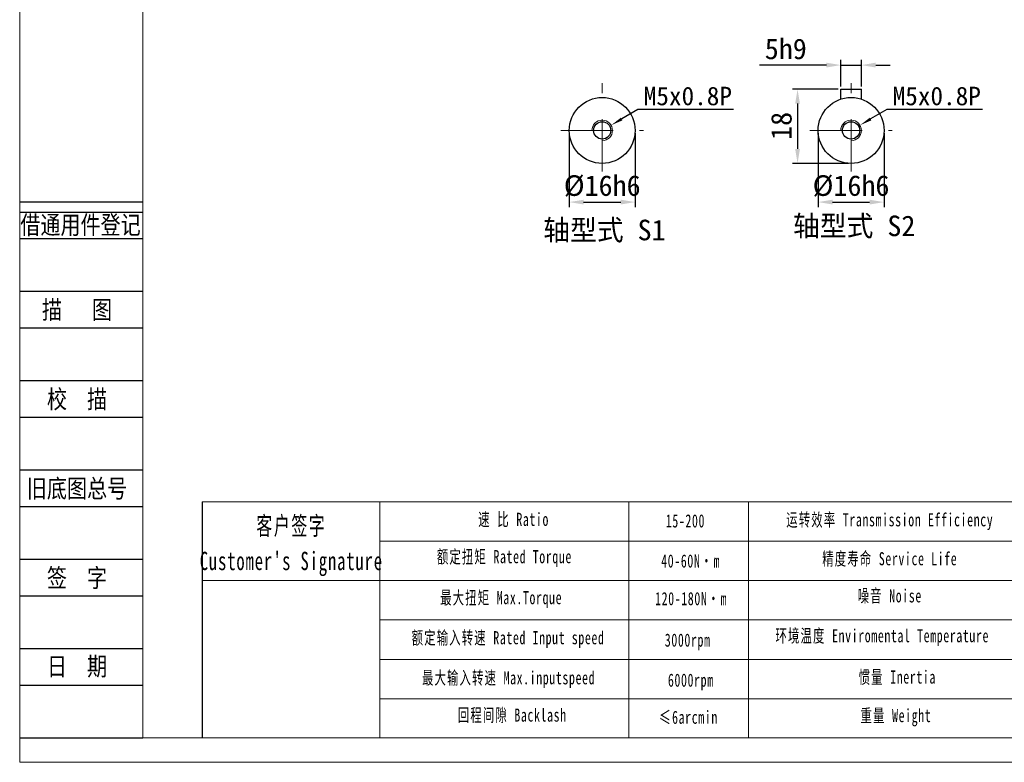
# Model space of a CAD drawing. Header units: millimetres. Extents: x 1356 to 1857, y 1014 to 1368.
# Tile 1 of 9: x 1356 to 1595, y 1014 to 1195. Entities that reach past the tile are written whole.
import ezdxf
from ezdxf.enums import TextEntityAlignment as Align

# ---------------------------------------------------------------- set-up
doc = ezdxf.new("R2010")
doc.units = ezdxf.units.MM
doc.header["$PDSIZE"] = -5
doc.linetypes.add('ACAD_ISO10W100', pattern=[18, 12, -3, 0, -3])
doc.linetypes.add('DASHED', pattern=[19.05, 12.7, -6.35])
doc.layers.get('0').update_dxf_attribs({"lineweight": 18})
doc.layers.get('Defpoints').update_dxf_attribs({"lineweight": 18})
for name, color, linetype in [('2细线层', 4, 'Continuous'), ('6文字层', 3, 'Continuous'), ('7标注层', 4, 'Continuous')]:
    doc.layers.add(name, color=color, linetype=linetype)
for name, color, linetype, lineweight in [('SLD-0', 7, 'Continuous', 18), ('中心线层', 7, 'ACAD_ISO10W100', 20), ('图框_外框线', 7, 'Continuous', 18), ('尺寸线层', 3, 'Continuous', 18), ('标注线', 7, 'Continuous', 20), ('粗实线', 7, 'Continuous', 50), ('细实线', 7, 'Continuous', 18)]:
    doc.layers.add(name, color=color, linetype=linetype, lineweight=lineweight)
doc.styles.add('宋体', font='txt', dxfattribs={"width": 0.8})
doc.styles.add('工程字', font='txt')
doc.styles.add('标准', font='txt', dxfattribs={"width": 0.667})
doc.dimstyles.new('DIMSTYLE_17', dxfattribs={"dimtxt": 8, "dimasz": 12, "dimexe": 0.18, "dimexo": 0.0625, "dimgap": 0.09, "dimtad": 1, "dimtih": 1, "dimtoh": 1, "dimdec": 3, "dimdsep": 46, "dimtxsty": 'Standard', "dimblk": '_CAXARROW', "dimcen": 0.09, "dimdle": 24, "dimadec": 0, "dimazin": 0, "dimtfac": 0.7, "dimtdec": 3, "dimtofl": 0, "dimtmove": 0, "dimatfit": 3, "dimfxl": 1, "dimtolj": 1, "dimarcsym": 0})
doc.dimstyles.new('ISO-25', dxfattribs={"dimtxt": 4.5, "dimasz": 1, "dimexe": 1.25, "dimexo": 0.625, "dimtad": 1, "dimtxsty": '工程字', "dimcen": 2.5, "dimdle": 2, "dimadec": 0, "dimazin": 0, "dimtfac": 1, "dimtmove": 0, "dimatfit": 3, "dimfxl": 1, "dimarcsym": 0})

# ---------------------------------------------------------------- blocks, each defined once
blk = doc.blocks.new('*D92')
at = {"layer": 'Defpoints', "color": 0, "lineweight": -2}
for p in [(1560.79, 1183.61), (1555.79, 1177.75), (1560.79, 1177.75)]:
    blk.add_point(p, dxfattribs=at)
at = {"layer": '尺寸线层', "color": 0, "linetype": 'ByBlock', "lineweight": -2}
for p, q in [((1552.29, 1183.61), (1536.08, 1183.61)), ((1555.79, 1178.38), (1555.79, 1184.86)), ((1555.79, 1183.61), (1560.79, 1183.61)), ((1560.79, 1178.38), (1560.79, 1184.86)), ((1564.29, 1183.61), (1567.79, 1183.61))]:
    blk.add_line(p, q, dxfattribs=at)
at = {"layer": '尺寸线层', "color": 0, "lineweight": -2}
for points in [[(1552.29, 1183.03), (1552.29, 1184.2), (1555.79, 1183.61)], [(1564.29, 1184.2), (1564.29, 1183.03), (1560.79, 1183.61)]]:
    blk.add_solid(points, dxfattribs=at)
at = {"layer": '尺寸线层', "color": 0, "insert": (1542.44, 1187.51), "char_height": 5, "attachment_point": 5, "style": '工程字'}
blk.add_mtext('5h9', dxfattribs=at)
blk = doc.blocks.new('*D93')
at = {"layer": 'Defpoints', "color": 0, "lineweight": -2}
for p in [(1555.79, 1177.75), (1545.3, 1159.75), (1558.29, 1159.75)]:
    blk.add_point(p, dxfattribs=at)
at = {"layer": '尺寸线层', "color": 0, "linetype": 'ByBlock', "lineweight": -2}
for p, q in [((1555.17, 1177.75), (1544.05, 1177.75)), ((1545.3, 1174.25), (1545.3, 1163.25)), ((1557.67, 1159.75), (1544.05, 1159.75))]:
    blk.add_line(p, q, dxfattribs=at)
at = {"layer": '尺寸线层', "color": 0, "lineweight": -2}
for points in [[(1545.88, 1174.25), (1544.72, 1174.25), (1545.3, 1177.75)], [(1544.72, 1163.25), (1545.88, 1163.25), (1545.3, 1159.75)]]:
    blk.add_solid(points, dxfattribs=at)
at = {"layer": '尺寸线层', "color": 0, "insert": (1541.4, 1168.86), "char_height": 5, "attachment_point": 5, "rotation": 90, "style": '工程字'}
blk.add_mtext('18', dxfattribs=at)
blk = doc.blocks.new('*D94')
at = {"layer": 'Defpoints', "color": 0, "lineweight": -2}
for p in [(1550.29, 1167.75), (1566.29, 1167.75), (1566.29, 1150.36)]:
    blk.add_point(p, dxfattribs=at)
at = {"layer": '尺寸线层', "color": 0, "linetype": 'ByBlock', "lineweight": -2}
for p, q in [((1550.29, 1167.13), (1550.29, 1149.11)), ((1566.29, 1167.13), (1566.29, 1149.11)), ((1553.79, 1150.36), (1562.79, 1150.36))]:
    blk.add_line(p, q, dxfattribs=at)
at = {"layer": '尺寸线层', "color": 0, "lineweight": -2}
for points in [[(1553.79, 1150.94), (1553.79, 1149.78), (1550.29, 1150.36)], [(1562.79, 1149.78), (1562.79, 1150.94), (1566.29, 1150.36)]]:
    blk.add_solid(points, dxfattribs=at)
at = {"layer": '尺寸线层', "color": 0, "insert": (1558.29, 1154.26), "char_height": 5, "attachment_point": 5, "style": '工程字'}
blk.add_mtext('%%C16h6', dxfattribs=at)
blk = doc.blocks.new('_CAXARROW')
blk.add_hatch(color=0).paths.add_polyline_path([(0, 0), (-1, 0.125), (-1, -0.125)], flags=0)
blk = doc.blocks.new('*D95')
at = {"layer": 'Defpoints', "color": 0, "lineweight": -2}
for p in [(1560.45, 1169.01), (1556.14, 1166.49)]:
    blk.add_point(p, dxfattribs=at)
at = {"layer": '尺寸线层', "color": 0, "linetype": 'Continuous', "lineweight": -2}
for p, q in [((1566.99, 1172.83), (1563.04, 1170.53)), ((1590.21, 1172.83), (1566.99, 1172.83)), ((1558.2, 1167.75), (1558.38, 1167.75)), ((1558.29, 1167.66), (1558.29, 1167.84))]:
    blk.add_line(p, q, dxfattribs=at)
at = {"layer": '尺寸线层', "color": 0, "lineweight": -2, "xscale": 3, "yscale": 3, "zscale": 3, "rotation": 210.3010392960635}
blk.add_blockref('_CAXARROW', (1560.45, 1169.01), dxfattribs=at)
at = {"layer": '尺寸线层', "color": 0, "insert": (1579.1, 1176.08), "char_height": 4.5, "attachment_point": 5, "style": '工程字'}
blk.add_mtext('\\A1;M5x0.8P', dxfattribs=at)
blk = doc.blocks.new('_FILLED')
at = {"linetype": 'ByBlock'}
blk.add_hatch(color=0, dxfattribs=at).paths.add_polyline_path([(0, 0), (-1, 0.133), (-1, -0.133)], flags=0)
blk = doc.blocks.new('*D96')
at = {"layer": 'Defpoints', "color": 0, "lineweight": -2}
for p in [(1489.87, 1167.75), (1505.87, 1167.75), (1505.87, 1150.36)]:
    blk.add_point(p, dxfattribs=at)
at = {"layer": '尺寸线层', "color": 0, "linetype": 'ByBlock', "lineweight": -2}
for p, q in [((1489.87, 1167.13), (1489.87, 1149.11)), ((1505.87, 1167.13), (1505.87, 1149.11)), ((1493.37, 1150.36), (1502.37, 1150.36))]:
    blk.add_line(p, q, dxfattribs=at)
at = {"layer": '尺寸线层', "color": 0, "lineweight": -2}
for points in [[(1493.37, 1150.94), (1493.37, 1149.78), (1489.87, 1150.36)], [(1502.37, 1149.78), (1502.37, 1150.94), (1505.87, 1150.36)]]:
    blk.add_solid(points, dxfattribs=at)
at = {"layer": '尺寸线层', "color": 0, "insert": (1497.87, 1154.26), "char_height": 5, "attachment_point": 5, "style": '工程字'}
blk.add_mtext('%%C16h6', dxfattribs=at)
blk = doc.blocks.new('*D97')
at = {"layer": 'Defpoints', "color": 0, "lineweight": -2}
for p in [(1500.02, 1169.01), (1495.71, 1166.49)]:
    blk.add_point(p, dxfattribs=at)
at = {"layer": '尺寸线层', "color": 0, "linetype": 'Continuous', "lineweight": -2}
for p, q in [((1506.56, 1172.83), (1502.61, 1170.53)), ((1529.78, 1172.83), (1506.56, 1172.83)), ((1497.78, 1167.75), (1497.96, 1167.75)), ((1497.87, 1167.66), (1497.87, 1167.84))]:
    blk.add_line(p, q, dxfattribs=at)
at = {"layer": '尺寸线层', "color": 0, "lineweight": -2, "xscale": 3, "yscale": 3, "zscale": 3, "rotation": 210.3010392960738}
blk.add_blockref('_CAXARROW', (1500.02, 1169.01), dxfattribs=at)
at = {"layer": '尺寸线层', "color": 0, "insert": (1518.67, 1176.08), "char_height": 4.5, "attachment_point": 5, "style": '工程字'}
blk.add_mtext('\\A1;M5x0.8P', dxfattribs=at)

msp = doc.modelspace()

# ---------------------------------------------------------------- linework, layer by layer
for p, q in [((1443.9014, 1077.5697), (1443.9014, 1020.3394)), ((1504.3096, 1077.5697), (1504.3096, 1020.3394))]:
    msp.add_line(p, q)
for points in [[(1356.5028, 1014.3887), (1857.1809, 1014.3887), (1857.1809, 1368.4396), (1356.5028, 1368.4396)], [(1386.3051, 1020.3491), (1851.2204, 1020.3491), (1851.2204, 1362.4792), (1386.3051, 1362.4792)]]:
    msp.add_lwpolyline(points, close=True)
at = {"layer": '2细线层'}
for p, q in [((1356.4417, 1150.4581), (1386.3051, 1150.4581)), ((1356.4417, 1147.907), (1386.3051, 1147.907)), ((1356.4417, 1141.5291), (1386.3051, 1141.5291)), ((1356.4417, 1128.7733), (1386.3051, 1128.7733)), ((1356.4417, 1119.8442), (1386.3051, 1119.8442)), ((1356.4417, 1107.0885), (1386.3051, 1107.0885)), ((1356.4417, 1098.1594), (1386.3051, 1098.1594)), ((1356.4417, 1085.4036), (1386.3051, 1085.4036)), ((1356.4417, 1076.4746), (1386.3051, 1076.4746)), ((1356.4417, 1063.7188), (1386.3051, 1063.7188)), ((1356.4417, 1054.7898), (1386.3051, 1054.7898)), ((1356.4417, 1042.034), (1386.3051, 1042.034)), ((1356.4417, 1033.1049), (1386.3051, 1033.1049)), ((1356.4417, 1020.3491), (1386.3051, 1020.3491))]:
    msp.add_line(p, q, dxfattribs=at)
at = {"layer": '7标注层', "color": 0}
msp.add_line((1400.7301, 1077.5697), (1400.7301, 1020.3491), dxfattribs=at)
at = {"layer": 'SLD-0'}
msp.add_line((1533.4153, 1077.5697), (1533.4153, 1020.3557), dxfattribs=at)
at = {"layer": '中心线层', "color": 0, "linetype": 'DASHED'}
for p, q in [((1497.8655, 1157.751), (1497.8655, 1179.251)), ((1558.2936, 1157.751), (1558.2936, 1179.251)), ((1487.8655, 1167.751), (1507.8655, 1167.751)), ((1548.2936, 1167.751), (1568.2936, 1167.751))]:
    msp.add_line(p, q, dxfattribs=at)
at = {"layer": '图框_外框线'}
for p, q in [((1400.7301, 1077.5697), (1851.2204, 1077.5697)), ((1443.9014, 1068.0224), (1697.0863, 1068.0224)), ((1400.7301, 1058.4752), (1851.2204, 1058.4752)), ((1443.9014, 1048.9279), (1851.2204, 1048.9279)), ((1443.9014, 1039.3806), (1851.2204, 1039.3806)), ((1443.9014, 1029.8333), (1851.2204, 1029.8333))]:
    msp.add_line(p, q, dxfattribs=at)
at = {"layer": '粗实线', "color": 0, "linetype": 'ByBlock', "lineweight": 30}
for p, q in [((1555.7936, 1175.3503), (1555.7936, 1177.751)), ((1555.7936, 1177.751), (1560.7936, 1177.751)), ((1560.7936, 1175.3503), (1560.7936, 1177.751))]:
    msp.add_line(p, q, dxfattribs=at)
for centre, radius in [((1497.8655, 1167.751), 8), ((1558.2936, 1167.751), 8), ((1497.8655, 1167.751), 2.1), ((1558.2936, 1167.751), 2.1)]:
    msp.add_circle(centre, radius, dxfattribs=at)
at = {"layer": '细实线', "color": 0, "linetype": 'ByBlock'}
for centre in [(1497.8655, 1167.751), (1558.2936, 1167.751)]:
    msp.add_arc(centre, 2.5, 270, 180, dxfattribs=at)

# ---------------------------------------------------------------- texts
at = {"layer": '6文字层', "color": 3, "style": '宋体', "width": 0.8}
for s, p in [('借通用件登记', (1371.2114, 1144.8871)), ('描   图', (1370.3603, 1124.3088)), ('校  描', (1370.3603, 1102.6239)), ('旧底图总号', (1370.3603, 1080.9391)), ('签  字', (1370.3603, 1059.2543)), ('日  期', (1370.3683, 1037.6968))]:
    msp.add_text(s, height=4.46452, dxfattribs=at).set_placement(p, align=Align.MIDDLE)
at = {"layer": 'SLD-0', "color": 1, "attachment_point": 2, "line_spacing_factor": 1.15057, "style": '标准'}
for s, insert, char_height, width in [("\\T1.1;客户签字\\PCustomer's Signature", (1422.3902, 1074.0371), 4.455394, 55.425564), ('\\T1.1;速 比 Ratio', (1476.369, 1074.9445), 3.182424, 26.003306), ('\\T1.1;15-200', (1518.0763, 1074.5774), 3.182424, 13.531004), ('\\T1.1;运转效率 Transmission Efficiency', (1567.6937, 1074.8467), 3.182424, 54.0807), ('\\T1.1;额定扭矩 Rated Torque', (1474.1321, 1065.8912), 3.182424, 56.503075), ('{\\T1.1;40-60N·m}', (1519.3385, 1064.8475), 3.182424, 26.358827), ('\\T1.1;精度寿命 Service Life', (1567.6937, 1065.3886), 3.182424, 42.449505), ('\\T1.1;噪音 Noise', (1567.6937, 1056.3864), 3.182424, 28.081555), ('\\T1.1;最大扭矩 Max.Torque', (1473.3491, 1055.9437), 3.182424, 37.56536), ('{\\T1.1;120-180N·m}', (1519.4514, 1055.7062), 3.182424, 31.650661), ('\\T1.1;环境温度 Enviromental Temperature', (1565.8692, 1046.7005), 3.182424, 89.826617), ('\\T1.1;额定输入转速 Rated Input speed', (1475.0269, 1046.2198), 3.182424, 49.942892), ('\\T1.1;3000rpm', (1518.6267, 1045.6409), 3.182424, 21.928195), ('\\T1.1;最大输入转速 Max.inputspeed ', (1475.1387, 1036.4958), 3.182424, 50.231412), ('\\T1.1;6000rpm', (1519.3862, 1035.9236), 3.182424, 69.586286), ('\\T1.1;惯量 Inertia', (1569.5182, 1036.6727), 3.182424, 28.750824), ('\\T1.1;回程间隙 Backlash', (1476.0335, 1027.4425), 3.182424, 40.729772), ('{\\T1.1;≤6arcmin }', (1518.8043, 1026.9153), 3.182424, 24.48075), ('\\T1.1;重量 Weight', (1569.1761, 1027.3286), 3.182424, 24.745913)]:
    msp.add_mtext(s, dxfattribs=dict(at, insert=insert, char_height=char_height, width=width))
at = {"layer": '标注线', "color": 0, "linetype": 'ByBlock', "lineweight": 20, "char_height": 5, "attachment_point": 5, "style": '工程字'}
for s, insert in [('轴型式 S2', (1559.0563, 1144.3111)), ('轴型式 S1', (1498.4132, 1143.3045))]:
    msp.add_mtext(s, dxfattribs=dict(at, insert=insert))

# ---------------------------------------------------------------- dimensions: what is measured, and where the dimension line sits
at = {"layer": '尺寸线层', "linetype": 'ByBlock'}
for base, p1, p2, text, picture, middle in [((1560.7936, 1183.612), (1555.7936, 1177.751), (1560.7936, 1177.751), '<>h9', '*D92', (1542.4355, 1183.612)), ((1505.8655, 1150.3585), (1489.8655, 1167.751), (1505.8655, 1167.751), '%%C<>h6', '*D96', (1497.8655, 1150.3585)), ((1566.2936, 1150.3585), (1550.2936, 1167.751), (1566.2936, 1167.751), '%%C<>h6', '*D94', (1558.2936, 1150.3585))]:
    dim = msp.add_linear_dim(base=base, p1=p1, p2=p2, text=text, dimstyle='ISO-25', override={"dimtxt": 5, "dimasz": 3.5, "dimgap": 1.4}, dxfattribs=at)
    dim.commit()
    dim.dimension.update_dxf_attribs({"geometry": picture, "text_midpoint": middle, "dimtype": 160})
at = {"layer": '尺寸线层', "linetype": 'Continuous'}
for p1, p2, picture, middle in [((1495.707, 1166.4896), (1500.024, 1169.0124), '*D97', (1518.6694, 1172.8305)), ((1556.1351, 1166.4896), (1560.452, 1169.0124), '*D95', (1579.0975, 1172.8305))]:
    dim = msp.add_diameter_dim_2p(p1=p1, p2=p2, text='M5x0.8P', dimstyle='DIMSTYLE_17', override={"dimtxt": 4.5, "dimasz": 3, "dimgap": 1, "dimtxsty": '工程字', "dimtol": 0, "dimldrblk": '_FILLED'}, dxfattribs=at)
    dim.commit()
    dim.dimension.update_dxf_attribs({"geometry": picture, "text_midpoint": middle, "dimtype": 163})
at = {"layer": '尺寸线层', "linetype": 'ByBlock'}
dim = msp.add_linear_dim(base=(1545.3011, 1159.751), p1=(1555.7936, 1177.751), p2=(1558.2936, 1159.751), angle=90, dimstyle='ISO-25', override={"dimtxt": 5, "dimasz": 3.5, "dimgap": 1.4}, dxfattribs=at)
dim.commit()
dim.dimension.update_dxf_attribs({"geometry": '*D93', "text_midpoint": (1545.3011, 1168.863), "dimtype": 160})

doc.saveas('drawing.dxf')
